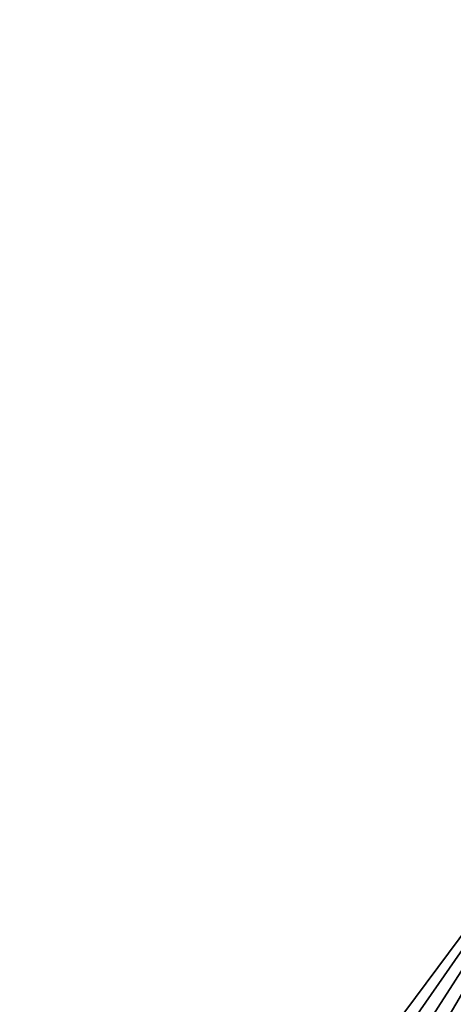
# Model space of a CAD drawing. Header units: feet. Extents: x 2017353 to 2024169, y 808050 to 818690.
# Tile 65 of 256: x 2023421 to 2023448, y 810147 to 810207. Entities that reach past the tile are written whole.
import ezdxf

# ---------------------------------------------------------------- set-up
doc = ezdxf.new("R2010")
doc.units = ezdxf.units.FT
doc.header["$MEASUREMENT"] = 0
doc.layers.add('I-77-MM15-17_SB-Surface-BORDER', color=7, linetype='Continuous')
doc.layers.add('I-77-MM15-17_SB-Surface-TIN', color=7, linetype='Continuous')

msp = doc.modelspace()

# ---------------------------------------------------------------- linework, layer by layer
at = {"layer": 'I-77-MM15-17_SB-Surface-BORDER', "color": 3, "linetype": 'Continuous', "lineweight": -3}
msp.add_polyline3d([(2023421.008551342, 809766.7630181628, 272.6877269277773), (2023422.314745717, 809786.7189344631, 272.9737736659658), (2023423.259780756, 809806.7012412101, 273.2526468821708), (2023424.488649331, 809826.6621359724, 273.5742174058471), (2023425.275215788, 809846.6550820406, 273.9018462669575), (2023426.325218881, 809866.6288330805, 274.2316794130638), (2023427.813380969, 809886.5694616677, 274.6311821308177), (2023429.246473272, 809906.5129081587, 275.0961551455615), (2023431.084482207, 809926.4277217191, 275.5164608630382), (2023432.44324551, 809946.1793574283, 275.903114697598), (2023434.025524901, 809966.1145429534, 276.2992649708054), (2023435.900279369, 809986.029462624, 276.7318033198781), (2023436.582615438, 810006.0243547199, 277.1288053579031), (2023437.20828905, 810026.0223337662, 277.5544762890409), (2023438.249836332, 810045.9926613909, 277.9823106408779), (2023438.944367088, 810065.985259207, 278.4425441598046), (2023439.75421961, 810085.9695470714, 278.9307003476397), (2023441.07825167, 810105.9196907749, 279.4197103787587), (2023442.140762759, 810125.8866035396, 279.9337155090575), (2023443.846836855, 810145.8491557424, 280.4905446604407), (2023458.055220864, 810164.9145627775, 281.5603011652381), (2023459.1012351, 810184.8822718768, 282.0965551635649), (2023460.839457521, 810204.8036040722, 282.6239386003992), (2023463.267628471, 810224.6766781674, 283.2122942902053)], dxfattribs=at)
at = {"layer": 'I-77-MM15-17_SB-Surface-TIN', "color": 128, "linetype": 'Continuous', "lineweight": -3}
for points in [[(2023444.739446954, 810145.7882322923, 280.5175724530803), (2023458.055220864, 810164.9145627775, 281.5603011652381), (2023443.846836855, 810145.8491557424, 280.4905446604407)], [(2023445.737119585, 810145.7200393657, 280.5511690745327), (2023458.055220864, 810164.9145627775, 281.5603011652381), (2023444.739446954, 810145.7882322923, 280.5175724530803)], [(2023446.734797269, 810145.651921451, 280.5821775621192), (2023458.055220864, 810164.9145627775, 281.5603011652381), (2023445.737119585, 810145.7200393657, 280.5511690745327)], [(2023446.734797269, 810145.651921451, 280.5821775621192), (2023447.732445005, 810145.5833590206, 280.6285231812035), (2023458.055220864, 810164.9145627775, 281.5603011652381)]]:
    msp.add_3dface(points, dxfattribs=at)

doc.saveas('drawing.dxf')
